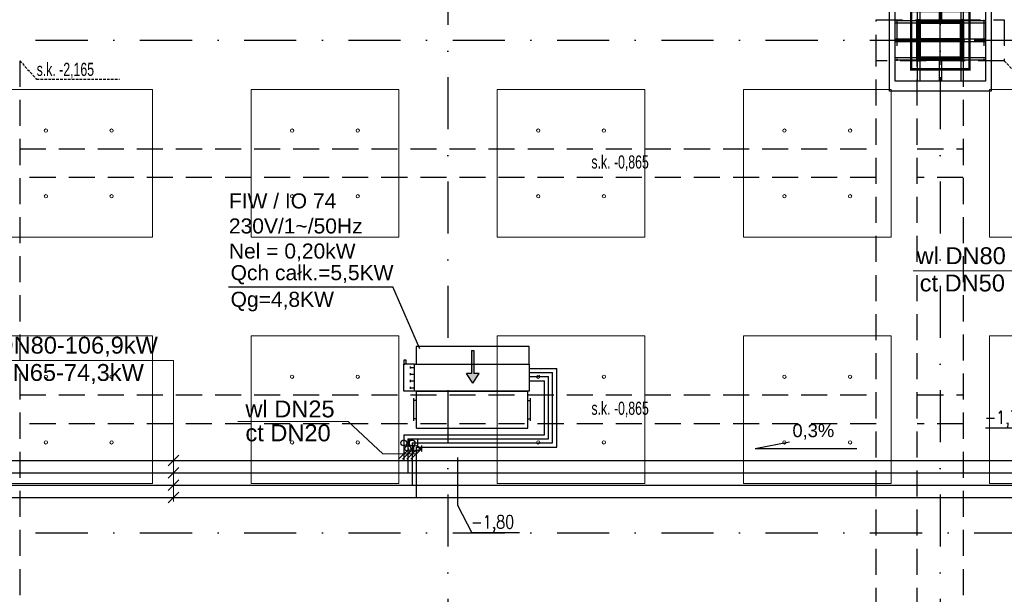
# Model space of a CAD drawing. Header units: centimetres. Extents: x -10702 to 24628, y -4437 to 19798.
# Tile 29 of 92: x 8738 to 9938, y 5525 to 6225. Entities that reach past the tile are written whole.
import ezdxf

# ---------------------------------------------------------------- set-up
doc = ezdxf.new("R2010")
doc.units = ezdxf.units.CM
for name, pattern in [('Kondygnacja  -0_5$0$HIDDEN', [9.525, 6.35, -3.175]), ('Kondygnacja  -0_5$0$HIDDEN2', [4.7625, 3.175, -1.5875]), ('Osie rzutów$0$DASHDOT2', [12.7, 6.35, -3.175, 0, -3.175])]:
    doc.linetypes.add(name, pattern=pattern)
for name, color, linetype in [('bgde_dodatki powykonawcze', 7, 'Continuous'), ('KJP_KK_OPISY MOCY klimakonwektorów', 7, 'Continuous'), ('Kondygnacja  -0_5$0$ARCH_KONSTR_POWYŻEJ RZUTU', 8, 'Kondygnacja  -0_5$0$HIDDEN'), ('Kondygnacja  -0_5$0$ARCH_KONSTR_POWYŻEJ RZUTU_IST', 8, 'Kondygnacja  -0_5$0$HIDDEN2'), ('Kondygnacja  -0_5$0$ARCH_KONSTRUKCJA_NIEWIDOCZNA', 8, 'Continuous'), ('Kondygnacja  -0_5$0$ARCH_OKŁADZINA', 8, 'Continuous'), ('Kondygnacja  -0_5$0$ARCH_SŁUPY', 8, 'Continuous'), ('Osie rzutów$0$ARCH_INFO_OSIE_IST', 8, 'Osie rzutów$0$DASHDOT2'), ('Osie rzutów$0$ARCH_INFO_OSIE_OPISY_IST', 8, 'Continuous')]:
    doc.layers.add(name, color=color, linetype=linetype)
for name, color, linetype, lineweight in [('bgde_opis ct 1', 7, 'Continuous', 20), ('bgde_rzędne wl ct', 7, 'Continuous', 25), ('bgde_urządzenia', 3, 'Continuous', 30), ('KJP_CT_kk_powrót', 30, '04_CT_KOMF_POW', 25), ('KJP_CT_kk_zasil', 30, '04_CT_KOMF_ZAS', 25), ('KJP_WL_kk zasil', 150, '04_WL_KOMF_ZAS', 25), ('KJP_WL_kk_powr', 150, '04_WL_KOMF_POW', 25), ('SU Lampy kwadratowe  -05$0$ARCH_SUFITY_PODWIESZANE', 8, 'Continuous', 9)]:
    doc.layers.add(name, color=color, linetype=linetype, lineweight=lineweight)
doc.styles.add('Arial', font='arial.ttf')
doc.styles.add('Kondygnacja  -0_5$0$BIKTS', font='bikromsw.shx', dxfattribs={"width": 0.8})
doc.styles.add('st rom', font='Romans.shx', dxfattribs={"width": 0.8})
doc.linetypes.add('04_CT_KOMF_POW', pattern='A,100,-15,["CTKp",Standard,S=10,R=0,X=-10,Y=-5],-35', length=150)
doc.linetypes.add('04_CT_KOMF_ZAS', pattern='A,100,-15,["CTKz",Standard,S=10,R=0,X=-10,Y=-5],-35', length=150)
doc.linetypes.add('04_WL_KOMF_POW', pattern='A,100,-15,["WLKp",Standard,S=10,R=0,X=-10,Y=-5],-35', length=150)
doc.linetypes.add('04_WL_KOMF_ZAS', pattern='A,100,-15,["WLKz",Standard,S=10,R=0,X=-10,Y=-5],-35', length=150)
pattern_1 = [(45, (-1133.3117, -3177.9858), (-0.6735192, 0.6735192), [])]

# ---------------------------------------------------------------- blocks, each defined once
blk = doc.blocks.new('Osie rzutów')
at = {"layer": 'Osie rzutów$0$ARCH_INFO_OSIE_IST', "ltscale": 10}
for p, q in [((9260, 12510), (9260, 4623.26)), ((9860, 12510), (9860, 4623.26)), ((9860, 6170), (9860, 6230)), ((4436.04, 6200), (15156.54, 6200)), ((9890, 6200), (9830, 6200)), ((4436.04, 5600), (15156.54, 5600))]:
    blk.add_line(p, q, dxfattribs=at)
blk = doc.blocks.new('SU Lampy kwadratowe  -05$0$moduł sufitu')
at = {"layer": 'SU Lampy kwadratowe  -05$0$ARCH_SUFITY_PODWIESZANE'}
for points in [[(60, -60), (240, -60), (240, -240), (60, -240)], [(360, -60), (540, -60), (540, -240), (360, -240)], [(60, -360), (240, -360), (240, -540), (60, -540)], [(360, -360), (540, -360), (540, -540), (360, -540)]]:
    blk.add_lwpolyline(points, close=True, dxfattribs=at)
for centre in [(110, -110), (190, -110), (410, -110), (490, -110), (110, -190), (190, -190), (410, -190), (490, -190), (110, -410), (190, -410), (410, -410), (490, -410), (110, -490), (190, -490), (410, -490), (490, -490)]:
    blk.add_circle(centre, 2, dxfattribs=at)
blk = doc.blocks.new('SU Lampy kwadratowe  -05')
at = {"layer": 'SU Lampy kwadratowe  -05$0$ARCH_SUFITY_PODWIESZANE'}
for points in [[(8720, 6140), (8900, 6140), (8900, 5960), (8720, 5960)], [(9020, 6140), (9200, 6140), (9200, 5960), (9020, 5960)], [(9320, 6140), (9500, 6140), (9500, 5960), (9320, 5960)], [(9620, 6140), (9800, 6140), (9800, 5960), (9620, 5960)], [(8720, 5840), (8900, 5840), (8900, 5660), (8720, 5660)], [(9020, 5840), (9200, 5840), (9200, 5660), (9020, 5660)], [(9320, 5840), (9500, 5840), (9500, 5660), (9320, 5660)], [(9620, 5840), (9800, 5840), (9800, 5660), (9620, 5660)]]:
    blk.add_lwpolyline(points, close=True, dxfattribs=at)
for centre in [(8770, 6090), (8850, 6090), (9070, 6090), (9150, 6090), (9370, 6090), (9450, 6090), (9670, 6090), (9750, 6090), (8770, 6010), (8850, 6010), (9070, 6010), (9150, 6010), (9370, 6010), (9450, 6010), (9670, 6010), (9750, 6010), (8770, 5790), (8850, 5790), (9070, 5790), (9150, 5790), (9370, 5790), (9450, 5790), (9670, 5790), (9750, 5790), (8770, 5710), (8850, 5710), (9070, 5710), (9150, 5710), (9370, 5710), (9450, 5710), (9670, 5710), (9750, 5710)]:
    blk.add_circle(centre, 2, dxfattribs=at)
blk.add_blockref('SU Lampy kwadratowe  -05$0$moduł sufitu', (9860, 6200), dxfattribs=at)
blk = doc.blocks.new('Kondygnacja  -0_5$0$słup_kwadrat')
at = {"layer": 'Kondygnacja  -0_5$0$ARCH_SŁUPY', "lineweight": 40}
h = blk.add_hatch(dxfattribs=at)
h.set_pattern_fill('ANSI31', color=256, scale=0.3, style=0)
h.set_pattern_definition(pattern_1)
h.paths.add_polyline_path([(36, 34), (39, 34), (39, 84), (36, 84)])
h = blk.add_hatch(dxfattribs=at)
h.set_pattern_fill('ANSI31', color=256, scale=0.3, style=0)
h.set_pattern_definition(pattern_1)
h.paths.add_polyline_path([(89, 80), (89, 83), (39, 83), (39, 80)])
h = blk.add_hatch(dxfattribs=at)
h.set_pattern_fill('ANSI31', color=256, scale=0.3, style=0)
h.set_pattern_definition(pattern_1)
h.paths.add_polyline_path([(89, 34), (92, 34), (92, 84), (89, 84)])
h = blk.add_hatch(dxfattribs=at)
h.set_pattern_fill('ANSI31', color=256, scale=0.3, style=0)
h.set_pattern_definition(pattern_1)
h.paths.add_polyline_path([(89, 57.5), (89, 60.5), (39, 60.5), (39, 57.5)])
h = blk.add_hatch(dxfattribs=at)
h.set_pattern_fill('ANSI31', color=256, scale=0.3, style=0)
h.set_pattern_definition(pattern_1)
h.paths.add_polyline_path([(89, 35), (89, 38), (39, 38), (39, 35)])
at = {"layer": 'Kondygnacja  -0_5$0$ARCH_KONSTRUKCJA_NIEWIDOCZNA'}
blk.add_lwpolyline([(119, 109), (119, 9), (9, 9), (9, 109)], close=True, dxfattribs=at)
for points in [[(36, 109), (36, 84)], [(39, 109), (39, 84)], [(62.5, 109), (62.5, 83)], [(65.5, 109), (65.5, 83)], [(89, 109), (89, 84)], [(92, 109), (92, 84)], [(9, 83), (36, 83)], [(9, 80), (36, 80)], [(92, 83), (119, 83)], [(92, 80), (119, 80)], [(9, 60.5), (36, 60.5)], [(92, 60.5), (119, 60.5)], [(9, 57.5), (36, 57.5)], [(92, 57.5), (119, 57.5)], [(9, 38), (36, 38)], [(92, 38), (119, 38)], [(9, 35), (36, 35)], [(36, 34), (36, 9)], [(39, 34), (39, 9)], [(62.5, 35), (62.5, 9)], [(65.5, 35), (65.5, 9)], [(89, 34), (89, 9)], [(92, 35), (119, 35)], [(92, 34), (92, 9)]]:
    blk.add_lwpolyline(points, dxfattribs=at)
at = {"layer": 'Kondygnacja  -0_5$0$ARCH_OKŁADZINA'}
blk.add_lwpolyline([(2, 121), (126, 121), (126, -3), (2, -3)], close=True, dxfattribs=at)
at = {"layer": 'Kondygnacja  -0_5$0$ARCH_SŁUPY', "lineweight": 40}
for p, q in [((39, 60.5), (89, 60.5)), ((89, 57.5), (39, 57.5))]:
    blk.add_line(p, q, dxfattribs=at)
at = {"layer": 'Kondygnacja  -0_5$0$ARCH_SŁUPY', "lineweight": 50, "const_width": 3}
blk.add_lwpolyline([(28.5, 94.5), (99.5, 94.5), (99.5, 23.5), (28.5, 23.5)], close=True, dxfattribs=at)
at = {"layer": 'Kondygnacja  -0_5$0$ARCH_SŁUPY', "lineweight": 40}
for points in [[(36, 84), (39, 84), (39, 34), (36, 34)], [(89, 84), (92, 84), (92, 34), (89, 34)]]:
    blk.add_lwpolyline(points, close=True, dxfattribs=at)
for points in [[(89, 83), (39, 83)], [(39, 80), (89, 80)], [(89, 38), (39, 38)], [(39, 35), (89, 35)]]:
    blk.add_lwpolyline(points, dxfattribs=at)
blk = doc.blocks.new('Kondygnacja  -0_5$0$konstrukcja istniejąca -0.5')
at = {"layer": 'Kondygnacja  -0_5$0$ARCH_KONSTR_POWYŻEJ RZUTU_IST', "ltscale": 10}
for points in [[(9938, 6175), (9782, 6175), (9782, 6225), (9938, 6225), (9938, 6175)], [(8738, 6175), (8738, 5025)], [(9782, 5025), (9782, 6175)], [(9832, 5025), (9832, 6175)], [(9888, 6175), (9888, 5025)], [(8738, 6067.9), (9782, 6067.9)], [(9832, 6067.9), (9888, 6067.9)], [(9782, 6032.9), (8738, 6032.9)], [(9888, 6032.9), (9832, 6032.9)], [(8738, 5767.9), (9782, 5767.9)], [(9832, 5767.9), (9888, 5767.9)], [(9782, 5732.9), (8738, 5732.9)], [(9888, 5732.9), (9832, 5732.9)]]:
    blk.add_lwpolyline(points, dxfattribs=at)
at = {"layer": 'Kondygnacja  -0_5$0$ARCH_KONSTR_POWYŻEJ RZUTU_IST', "ltscale": 10, "elevation": 0}
for points in [[(9807, 6225), (9807, 6175)], [(9913, 6225), (9913, 6175)]]:
    blk.add_lwpolyline(points, dxfattribs=at)
at = {"layer": 'Kondygnacja  -0_5$0$ARCH_KONSTR_POWYŻEJ RZUTU_IST'}
for points in [[(8738, 6175), (8758.7, 6152.5), (8859.8, 6152.5)], [(9938, 6175), (9958.7, 6152.5), (10059.8, 6152.5)]]:
    blk.add_lwpolyline(points, dxfattribs=at)
at = {"layer": 'Kondygnacja  -0_5$0$ARCH_KONSTR_POWYŻEJ RZUTU_IST', "style": 'Kondygnacja  -0_5$0$BIKTS', "width": 0.7}
for s, p in [('s.k. -2,165', (8758.7, 6156.5)), ('s.k. -0,865', (9434.8, 6043.7)), ('s.k. -0,865', (9434.8, 5743.7))]:
    blk.add_text(s, height=16, dxfattribs=at).set_placement(p)

msp = doc.modelspace()

# ---------------------------------------------------------------- hatches: boundary and pattern name
at = {"layer": 'bgde_urządzenia'}
h = msp.add_hatch(color=256, dxfattribs=at)
h.paths.add_polyline_path([(9288.6, 5805.539), (9291.6, 5805.539), (9291.6, 5793.873), (9297.79, 5793.873), (9290.1, 5782.445), (9282.41, 5793.873), (9288.6, 5793.873)])
h.paths.add_polyline_path([(9288.6, 5822.206), (9291.6, 5822.206), (9291.6, 5805.539), (9288.6, 5805.539)])

# ---------------------------------------------------------------- linework, layer by layer
at = {"layer": 'bgde_dodatki powykonawcze'}
for p, q in [((9213.214, 5705.819), (9213.214, 5713.137)), ((9223.214, 5705.723), (9223.214, 5713.041)), ((9209.782, 5709.478), (9213.214, 5709.478)), ((9214.782, 5702.637), (9218.214, 5702.637)), ((9218.214, 5698.978), (9218.214, 5706.296)), ((9219.782, 5709.382), (9223.214, 5709.382)), ((9224.782, 5702.637), (9228.214, 5702.637)), ((9228.214, 5698.978), (9228.214, 5706.296))]:
    msp.add_line(p, q, dxfattribs=at)
for centre in [(9206.182, 5709.478), (9216.182, 5709.382), (9211.182, 5702.637), (9221.182, 5702.637)]:
    msp.add_circle(centre, 3.6, dxfattribs=at)
at = {"layer": 'bgde_opis ct 1'}
for p, q in [((10032.002, 5918.988), (9827.033, 5918.988)), ((8925.478, 5810.008), (8670.564, 5810.008)), ((8925.478, 5810.008), (8925.478, 5638.152)), ((9003.711, 5735.726), (9138.344, 5735.726)), ((9138.344, 5735.726), (9180.572, 5696.009)), ((9212.626, 5702.453), (9199.738, 5689.565)), ((9217.626, 5702.453), (9204.738, 5689.565)), ((9222.626, 5702.453), (9209.738, 5689.565)), ((9227.626, 5702.453), (9214.738, 5689.565)), ((8931.922, 5694.396), (8919.034, 5681.508)), ((9180.572, 5696.009), (9221.182, 5696.009)), ((8931.922, 5679.396), (8919.034, 5666.508)), ((8931.922, 5664.396), (8919.034, 5651.508)), ((8931.922, 5649.396), (8919.034, 5636.508))]:
    msp.add_line(p, q, dxfattribs=at)
at = {"layer": 'bgde_rzędne wl ct'}
for p, q in [((9973.09, 5727.369), (9915.22, 5727.369)), ((9634.258, 5702.713), (9676.245, 5710.618)), ((9634.258, 5702.713), (9758.248, 5702.713)), ((9271.442, 5691.569), (9271.442, 5633.793)), ((9271.442, 5633.793), (9289.233, 5599.975)), ((9347.103, 5599.975), (9289.233, 5599.975))]:
    msp.add_line(p, q, dxfattribs=at)
at = {"layer": 'bgde_urządzenia'}
for p, q in [((9221.2, 5827.039), (9221.2, 5805.539)), ((9359, 5827.039), (9221.2, 5827.039)), ((9288.6, 5822.206), (9288.6, 5793.873)), ((9288.6, 5822.206), (9291.6, 5822.206)), ((9291.6, 5822.206), (9291.6, 5793.873)), ((9359, 5805.539), (9359, 5827.039)), ((9206.5, 5805.539), (9206.5, 5810.539)), ((9206.5, 5810.539), (9208.5, 5810.539)), ((9208.5, 5810.539), (9208.5, 5805.539)), ((9219, 5805.539), (9206, 5805.539)), ((9206, 5772.539), (9206, 5805.539)), ((9206, 5805.539), (9207.5, 5805.539)), ((9213.8, 5802.664), (9213.8, 5800.164)), ((9213.8, 5801.414), (9219, 5801.414)), ((9219, 5772.539), (9219, 5805.539)), ((9219, 5805.539), (9221.2, 5805.539)), ((9221.2, 5805.539), (9359, 5805.539)), ((9359, 5805.539), (9359, 5772.539)), ((9213.8, 5794.414), (9213.8, 5791.914)), ((9213.8, 5793.164), (9219, 5793.164)), ((9213.8, 5786.164), (9213.8, 5783.664)), ((9213.8, 5784.914), (9219, 5784.914)), ((9290.1, 5782.445), (9282.41, 5793.873)), ((9288.6, 5793.873), (9282.41, 5793.873)), ((9290.1, 5782.445), (9297.79, 5793.873)), ((9297.79, 5793.873), (9291.6, 5793.873)), ((9219, 5772.539), (9206, 5772.539)), ((9213.8, 5777.914), (9213.8, 5775.414)), ((9213.8, 5776.664), (9219, 5776.664)), ((9359, 5772.539), (9219, 5772.539)), ((9221.5, 5727.539), (9221.5, 5772.539)), ((9221.5, 5772.539), (9357.5, 5772.539)), ((9357.5, 5727.539), (9357.5, 5772.539)), ((9218.5, 5736.289), (9218.5, 5763.789)), ((9221.5, 5761.289), (9218.5, 5761.289)), ((9357.5, 5761.289), (9360.5, 5761.289)), ((9360.5, 5736.289), (9360.5, 5763.789)), ((9221.5, 5738.789), (9218.5, 5738.789)), ((9357.5, 5738.789), (9360.5, 5738.789)), ((9221.5, 5727.539), (9357.5, 5727.539))]:
    msp.add_line(p, q, dxfattribs=at)
at = {"layer": 'KJP_CT_kk_powrót'}
for p, q in [((9359, 5795.24), (9387.482, 5795.24)), ((9387.482, 5709.382), (9387.482, 5795.24)), ((9216.182, 5709.382), (9387.482, 5709.382)), ((9216.182, 5709.382), (9216.182, 5657.952)), ((6523.315, 5657.952), (10017.002, 5657.952))]:
    msp.add_line(p, q, dxfattribs=at)
at = {"layer": 'KJP_CT_kk_zasil'}
for p, q in [((9359, 5800.24), (9392.482, 5800.24)), ((9392.482, 5704.382), (9392.482, 5800.24)), ((9221.182, 5704.382), (9392.482, 5704.382)), ((9221.182, 5704.382), (9221.182, 5642.952)), ((6508.315, 5642.952), (10032.002, 5642.952))]:
    msp.add_line(p, q, dxfattribs=at)
at = {"layer": 'KJP_KK_OPISY MOCY klimakonwektorów'}
for p in [(8992.677, 5899.756), (9225.655, 5824.254)]:
    msp.add_line(p, (9192.565, 5899.756), dxfattribs=at)
at = {"layer": 'KJP_WL_kk zasil'}
for p, q in [((9359, 5790.24), (9382.482, 5790.24)), ((9382.482, 5714.382), (9382.482, 5790.24)), ((9211.182, 5714.382), (9382.482, 5714.382)), ((9211.182, 5714.382), (9211.182, 5672.952)), ((6538.315, 5672.952), (10002.002, 5672.952))]:
    msp.add_line(p, q, dxfattribs=at)
at = {"layer": 'KJP_WL_kk_powr'}
for p, q in [((9359, 5785.24), (9377.482, 5785.24)), ((9377.482, 5719.382), (9377.482, 5785.24)), ((9206.182, 5719.382), (9377.482, 5719.382)), ((9206.182, 5719.382), (9206.182, 5687.952)), ((6553.315, 5687.952), (9987.002, 5687.952))]:
    msp.add_line(p, q, dxfattribs=at)

# ---------------------------------------------------------------- block references
at = {"layer": 'Kondygnacja  -0_5$0$ARCH_KONSTR_POWYŻEJ RZUTU'}
msp.add_blockref('Kondygnacja  -0_5$0$konstrukcja istniejąca -0.5', (0, 0), dxfattribs=at)
at = {"layer": 'Kondygnacja  -0_5$0$ARCH_SŁUPY'}
msp.add_blockref('Kondygnacja  -0_5$0$słup_kwadrat', (9796, 6141), dxfattribs=at)
at = {"layer": 'Osie rzutów$0$ARCH_INFO_OSIE_OPISY_IST'}
msp.add_blockref('Osie rzutów', (0, 0), dxfattribs=at)
at = {"layer": 'SU Lampy kwadratowe  -05$0$ARCH_SUFITY_PODWIESZANE'}
msp.add_blockref('SU Lampy kwadratowe  -05', (0, 0), dxfattribs=at)

# ---------------------------------------------------------------- texts
at = {"layer": 'bgde_opis ct 1', "color": 2, "style": 'Arial'}
for s, height, p in [('wl DN80', 20.583, (9831.195, 5927.236, -23509.109)), ('ct DN50', 20.583, (9834.913, 5893.993, -23509.109)), ('wl DN80-106,9kW', 20.58297, (8674.726, 5818.256, -23509.109)), ('ct DN65-74,3kW', 20.58297, (8678.444, 5785.013, -23509.109))]:
    msp.add_text(s, height=height, dxfattribs=at).set_placement(p)
for s, p in [('wl DN25', (9013.146, 5740.547, -14140.956)), ('ct DN20', (9013.146, 5711.435, -14140.956))]:
    msp.add_text(s, height=20.583, rotation=360, dxfattribs=at).set_placement(p)
at = {"layer": 'bgde_rzędne wl ct', "char_height": 16, "attachment_point": 1}
for s, insert, width, style in [('-1,78', (9913.953, 5748.622, 123.721), 70.70316, 'st rom'), ('0,3%', (9679.771, 5732.524, 3032.55), 531.5734, 'Arial'), ('-1,80', (9287.966, 5621.228), 70.70316, 'st rom')]:
    msp.add_mtext(s, dxfattribs=dict(at, insert=insert, width=width, style=style))
at = {"layer": 'KJP_KK_OPISY MOCY klimakonwektorów', "char_height": 18.326, "width": 421.7149, "attachment_point": 1, "style": 'Arial'}
for s, insert in [('FIW / IO 74\\P230V/1~/50Hz\\PNel = 0,20kW', (8992.975, 6013.465, 2308.732)), ('Qch całk.=5,5KW', (8995.065, 5926.038, 2308.732)), ('Qg=4,8KW', (8995.065, 5893.559, 2308.732))]:
    msp.add_mtext(s, dxfattribs=dict(at, insert=insert))

doc.saveas('drawing.dxf')
